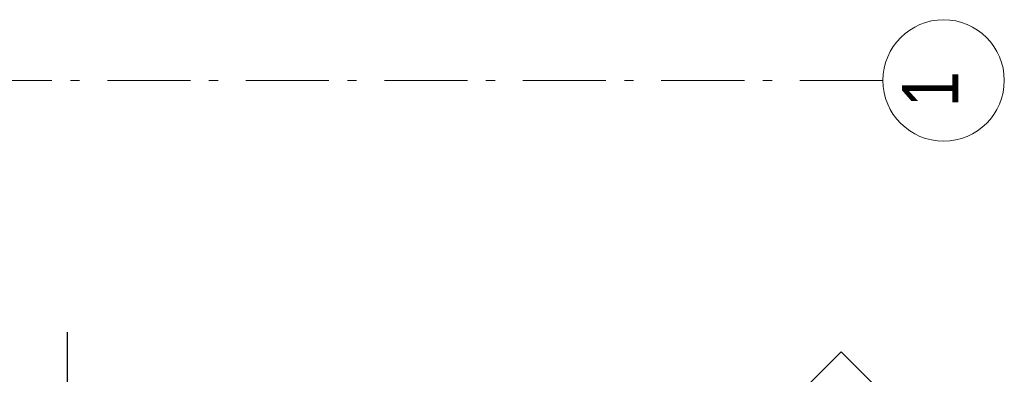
# Model space of a CAD drawing. Header units: millimetres. Extents: x 18442 to 242186, y -49554 to 63508.
# Tile 111 of 175: x 239048 to 242010, y -41642 to -40576. Entities that reach past the tile are written whole.
import ezdxf

# ---------------------------------------------------------------- set-up
doc = ezdxf.new("R2010")
doc.units = ezdxf.units.MM
doc.header["$LTSCALE"] = 400
doc.linetypes.add('STYLE_06', pattern=[1.041641, 0.625, -0.208282, 0.069427, -0.138931])
doc.layers.add('None', color=7, linetype='Continuous', lineweight=9)
doc.styles.add('Arial Narrow', font='ARIALN.TTF', dxfattribs={"height": 211.666667})

msp = doc.modelspace()

# ---------------------------------------------------------------- linework, layer by layer
at = {"layer": 'None', "color": 43, "linetype": 'STYLE_06', "lineweight": 9}
msp.add_line((241644.72553, -40758.38115), (207924.8249, -40758.38115), dxfattribs=at)
at = {"layer": 'None', "color": 92, "linetype": 'STYLE_06', "lineweight": 25}
msp.add_line((239191.7849, -43015.56865), (239191.7849, -41515.56865), dxfattribs=at)
at = {"layer": 'None', "color": 140, "linetype": 'Continuous', "lineweight": 15, "flags": 128}
msp.add_lwpolyline([(241894.22751, -41949.85079), (241144.22751, -41949.85079), (241519.22751, -41574.85079)], close=True, dxfattribs=at)
at = {"layer": 'None', "color": 43, "linetype": 'Continuous', "lineweight": 9}
msp.add_circle((241827.33195, -40758.38115), 182.60642, dxfattribs=at)

# ---------------------------------------------------------------- texts
at = {"layer": 'None', "color": 43, "insert": (241702.44861, -40838.83638), "char_height": 169.33333, "width": 160.910466, "attachment_point": 1, "rotation": 90, "style": 'Arial Narrow'}
msp.add_mtext('1', dxfattribs=at)

doc.saveas('drawing.dxf')
